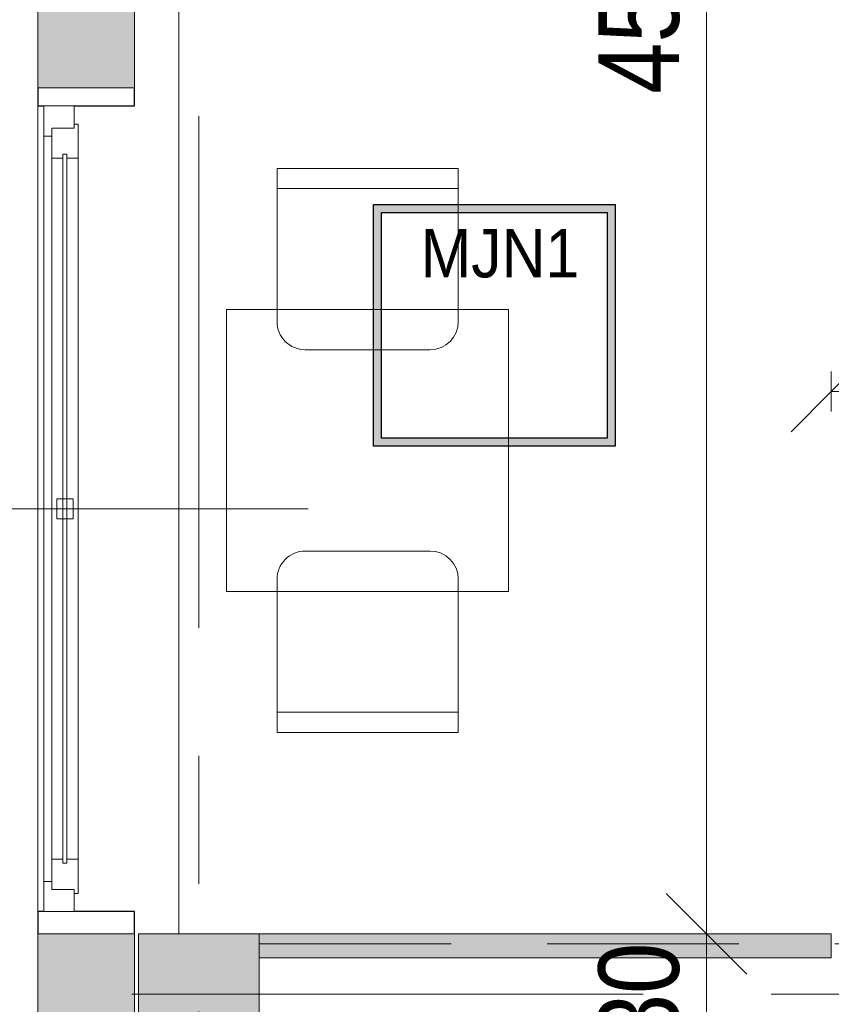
# Model space of a CAD drawing. Header units: centimetres. Extents: x -1631 to 21770, y -8842 to 3590.
# Tile 9 of 150: x -1257 to -1056, y 886 to 1130. Entities that reach past the tile are written whole.
import ezdxf

# ---------------------------------------------------------------- set-up
doc = ezdxf.new("R2010")
doc.units = ezdxf.units.CM
doc.linetypes.add('Oś', pattern=[222.25, 127, -31.75, 31.75, -31.75])
doc.linetypes.add('Ukryte', pattern=[71.438, 47.625, -23.813])
for name, color, linetype, lineweight in [('A-ANNO-DIMS', 211, 'Continuous', 13), ('A-ANNO-DIMS-100', 211, 'Continuous', 13), ('A-DETL-HDLN', 90, 'Ukryte', 9), ('A-GLAZ', 151, 'Continuous', 13), ('A-GLAZ-IDEN', 152, 'Continuous', 13), ('A-WALL', 113, 'Continuous', 13), ('A-WALL-PATT', 111, 'Continuous', 13), ('I-FURN', 30, 'Continuous', 9), ('S-COLS', 52, 'Continuous', 13), ('S-GRID', 1, 'Continuous', 13)]:
    doc.layers.add(name, color=color, linetype=linetype, lineweight=lineweight)
doc.layers.add('E_oprawy', color=12, linetype='Continuous')
doc.styles.add('Arial', font='arial.ttf', dxfattribs={"width": 0.9, "height": 18})
doc.styles.add('Arial Narrow_5', font='ARIALN.TTF', dxfattribs={"height": 20})
doc.styles.add('Arial_13', font='arial.ttf', dxfattribs={"height": 0.2})
doc.dimstyles.new('Diagonal_1_100__0__wewnętrzne_1', dxfattribs={"dimscale": 30.48, "dimtxt": 20.468619, "dimasz": 0.656168, "dimexe": 0.164042, "dimexo": 0.0625, "dimgap": 0.032808, "dimtad": 1, "dimdec": 0, "dimdsep": 46, "dimtxsty": 'Arial Narrow_5', "dimblk1": 'OBLIQUE', "dimblk2": 'OBLIQUE', "dimsah": 1, "dimcen": 0.09, "dimazin": 0, "dimtfac": 1, "dimtdec": 4, "dimtix": 1, "dimtmove": 0, "dimatfit": 3, "dimfxl": 0, "dimtvp": 1, "dimtolj": 1, "dimtzin": 0, "dimarcsym": 0})

# ---------------------------------------------------------------- blocks, each defined once
blk = doc.blocks.new('M_Concrete-Square-Column - 300 x 300mm-1794509-5_piętro III __10_50 m_ - stan projektowany')
at = {"layer": 'S-COLS', "lineweight": 9}
blk.add_hatch(color=254, dxfattribs=at).paths.add_polyline_path([(15, -15), (15, 15), (-15, 15), (-15, -15)], flags=0)
for p, q in [((15, 15), (-15, 15)), ((-15, 15), (-15, -15)), ((15, -15), (15, 15)), ((-15, -15), (15, -15))]:
    blk.add_line(p, q, dxfattribs=at)
blk = doc.blocks.new('Blat - Blat-1285996-5_piętro III __10_50 m_ - stan projektowany')
at = {"layer": 'I-FURN'}
for p, q in [((0, 0), (70, 0)), ((0, -70), (0, 0)), ((70, 0), (70, -70)), ((70, -70), (0, -70))]:
    blk.add_line(p, q, dxfattribs=at)
blk = doc.blocks.new('krzesło - krzesło-1270919-5_piętro III __10_50 m_ - stan projektowany')
at = {"layer": 'I-FURN'}
for p, q in [((-15.5, 22.5), (15.5, 22.5)), ((-22.5, -22.5), (-22.5, 15.5)), ((22.5, 15.5), (22.5, -22.5)), ((22.5, -17.5), (-22.5, -17.5)), ((22.5, -22.5), (-22.5, -22.5))]:
    blk.add_line(p, q, dxfattribs=at)
for centre, start, end in [((-15.5, 15.5), 90, 180), ((15.5, 15.5), 360, 90)]:
    blk.add_arc(centre, 7, start, end, dxfattribs=at)
blk = doc.blocks.new('krzesło - krzesło-823058-5_piętro III __10_50 m_ - stan projektowany')
at = {"layer": 'I-FURN'}
for p, q in [((-22.5, 22.5), (-22.5, -15.5)), ((22.5, 22.5), (-22.5, 22.5)), ((22.5, -15.5), (22.5, 22.5)), ((22.5, 17.5), (-22.5, 17.5)), ((-15.5, -22.5), (15.5, -22.5))]:
    blk.add_line(p, q, dxfattribs=at)
for centre, start, end in [((-15.5, -15.5), 180, 270), ((15.5, -15.5), 270, 0)]:
    blk.add_arc(centre, 7, start, end, dxfattribs=at)
blk = doc.blocks.new('Okno - automatyczna etykieta - 200x165 _projektowane_-2617392-5_piętro III __10_50 m_ - stan projektowany')
at = {"layer": 'A-GLAZ'}
for p, q in [((-92.5, 10.5), (-100, 10.5)), ((-100, 10.5), (-100, 3)), ((-100, 10.5), (100, 10.5)), ((-92.5, 8.5), (-92.5, 10.5)), ((92.5, 10.5), (-92.5, 10.5)), ((100, 10.5), (92.5, 10.5)), ((92.5, 10.5), (92.5, 8.5)), ((100, 3), (100, 10.5)), ((-87, 8.5), (-94.5, 8.5)), ((-94.5, 8.5), (-94.5, 3)), ((-94.5, 3), (-94.5, 8.5)), ((-94.5, 8.5), (-92.5, 8.5)), ((-87, 5.75), (-87, 8.5)), ((87, 8.5), (-87, 8.5)), ((94.5, 8.5), (87, 8.5)), ((87, 8.5), (87, 5.75)), ((92.5, 8.5), (94.5, 8.5)), ((94.5, 3), (94.5, 8.5)), ((94.5, 8.5), (94.5, 3)), ((88, 5.75), (-88, 5.75)), ((-88, 5.75), (-88, 4.75)), ((-88, 4.75), (-88, 5.75)), ((-88, 5.75), (-87, 5.75)), ((2.5, 7.25), (-2.5, 7.25)), ((-2.5, 7.25), (-2.5, 3.25)), ((2.5, 3.25), (2.5, 7.25)), ((87, 5.75), (88, 5.75)), ((88, 4.75), (88, 5.75)), ((88, 5.75), (88, 4.75)), ((-100, 3), (-94.5, 3)), ((-94.5, 3), (-95.5, 3)), ((-95.5, 3), (-95.5, 2)), ((-88, 4.75), (88, 4.75)), ((-87, 4.75), (-88, 4.75)), ((-87, 2), (-87, 4.75)), ((-2.5, 3.25), (2.5, 3.25)), ((87, 4.75), (87, 2)), ((88, 4.75), (87, 4.75)), ((95.5, 3), (94.5, 3)), ((94.5, 3), (100, 3)), ((95.5, 2), (95.5, 3)), ((-95.5, 2), (-87, 2)), ((87, 2), (-87, 2)), ((87, 2), (95.5, 2))]:
    blk.add_line(p, q, dxfattribs=at)
blk = doc.blocks.new('DIMBLOCK28-5_piętro III __10_50 m_ - stan projektowany')
at = {"layer": 'A-ANNO-DIMS-100', "transparency": 16777216}
for p, q in [((-1086.6, 903.33), (-1096.6, 913.33)), ((-1091.6, 903.33), (-1081.6, 903.33)), ((-1086.6, 903.33), (-1091.6, 903.33)), ((-1086.6, 873.33), (-1086.6, 903.33)), ((-1086.6, 903.33), (-1076.6, 893.33)), ((-1086.6, 873.33), (-1096.6, 883.33)), ((-1091.6, 873.33), (-1081.6, 873.33)), ((-1086.6, 873.33), (-1091.6, 873.33)), ((-1086.6, 873.33), (-1076.6, 863.33))]:
    blk.add_line(p, q, dxfattribs=at)
at = {"layer": 'A-ANNO-DIMS-100', "color": 0, "transparency": 16777216, "insert": (-1113.45, 875.65), "char_height": 20, "width": 30.4105, "attachment_point": 1, "rotation": 90, "line_spacing_factor": 0.974696, "style": 'Arial Narrow_5'}
blk.add_mtext('30', dxfattribs=at)
blk = doc.blocks.new('_Oblique')
at = {"color": 0, "linetype": 'ByBlock', "lineweight": -2}
blk.add_line((-0.5, -0.5), (0.5, 0.5), dxfattribs=at)
blk = doc.blocks.new('DIMBLOCK29-5_piętro III __10_50 m_ - stan projektowany')
at = {"layer": 'A-ANNO-DIMS-100', "transparency": 16777216}
for p, q in [((-1086.6, 1358.33), (-1096.6, 1368.33)), ((-1091.6, 1358.33), (-1081.6, 1358.33)), ((-1086.6, 1358.33), (-1091.6, 1358.33)), ((-1086.6, 903.33), (-1086.6, 1358.33)), ((-1086.6, 1358.33), (-1076.6, 1348.33)), ((-1086.6, 903.33), (-1096.6, 913.33)), ((-1091.6, 903.33), (-1081.6, 903.33)), ((-1086.6, 903.33), (-1091.6, 903.33)), ((-1086.6, 903.33), (-1076.6, 893.33))]:
    blk.add_line(p, q, dxfattribs=at)
at = {"layer": 'A-ANNO-DIMS-100', "color": 0, "transparency": 16777216, "insert": (-1113.45, 1111.82), "char_height": 20, "width": 45.6158, "attachment_point": 1, "rotation": 90, "line_spacing_factor": 0.974696, "style": 'Arial Narrow_5'}
blk.add_mtext('455', dxfattribs=at)
blk = doc.blocks.new('DIMBLOCK194-5_piętro III __10_50 m_ - stan projektowany')
at = {"layer": 'A-ANNO-DIMS-100', "transparency": 16777216}
for p, q in [((-1055.62, 1037.95), (-1045.62, 1047.95)), ((-932.63, 1037.95), (-922.63, 1047.95)), ((-1055.62, 1032.95), (-1055.62, 1042.95)), ((-932.63, 1042.95), (-932.63, 1032.95)), ((-932.63, 1037.95), (-932.63, 1042.95)), ((-1055.62, 1037.95), (-1065.62, 1027.95)), ((-1055.62, 1037.95), (-932.63, 1037.95)), ((-1055.62, 1037.95), (-1055.62, 1032.95)), ((-932.63, 1037.95), (-942.63, 1027.95))]:
    blk.add_line(p, q, dxfattribs=at)
at = {"layer": 'A-ANNO-DIMS-100', "color": 0, "transparency": 16777216, "insert": (-1013.13, 1064.79), "char_height": 20, "width": 45.6158, "attachment_point": 1, "line_spacing_factor": 0.974696, "style": 'Arial Narrow_5'}
blk.add_mtext('123', dxfattribs=at)
blk = doc.blocks.new('Okno_LD_typ 100 - metka _ wys_parapetu-2491833-5_piętro III __10_50 m_ - stan projektowany')
at = {"layer": 'A-GLAZ-IDEN'}
blk.add_line((0, 1.8925), (0, -0.3919), dxfattribs=at)
blk.add_circle((0, -0.0919), 0.3, dxfattribs=at)
at = {"layer": 'A-GLAZ-IDEN', "insert": (0.4711, 0.6634), "char_height": 0.2, "width": 0.48783, "attachment_point": 3, "rotation": 90, "line_spacing_factor": 0.936439, "style": 'Arial_13', "bg_fill": 3, "box_fill_scale": 1.25, "bg_fill_color": 256, "bg_fill_true_color": 13158600, "bg_fill_transparency": 0}
blk.add_mtext('\\pxqr,t6.35,12.7,19.05,25.4,31.75,38.1,44.45,50.8,57.15,63.5,69.85,76.2,82.55,88.9,95.25,101.6,107.95,114.3,120.65,127,133.35,139.7,146.05,152.4,158.75,165.1,171.45,177.8,184.15,190.5,196.85,203.2;{hp= }', dxfattribs=at)
blk = doc.blocks.new('MJN1')
at = {"layer": 'E_oprawy', "linetype": 'ByBlock'}
h = blk.add_hatch(color=256, dxfattribs=at)
h.paths.add_polyline_path([(-30, -30), (-30, 30), (30, 30), (30, -30)])
h.paths.add_polyline_path([(-28, -28), (-28, 28), (28, 28), (28, -28)], flags=16)
for points in [[(-30, -30), (-30, 30), (30, 30), (30, -30)], [(-28, -28), (-28, 28), (28, 28), (28, -28)]]:
    blk.add_lwpolyline(points, close=True, dxfattribs=at)
blk.add_circle((0, 0), 0.0000001, dxfattribs=at)
at = {"layer": 'E_oprawy', "color": 4, "style": 'Arial', "width": 0.9}
blk.add_text('MJN1', height=12, dxfattribs=at).set_placement((-18.29, 11.9))

msp = doc.modelspace()

# ---------------------------------------------------------------- hatches: boundary and pattern name
at = {"layer": 'A-WALL-PATT'}
h = msp.add_hatch(color=9, dxfattribs=at)
h.paths.add_polyline_path([(-1228.62, 393.33), (-1228.62, 423.33), (-1252.62, 423.33), (-1252.62, 393.33)], flags=0)
h.paths.add_polyline_path([(-1252.62, 633.33), (-1228.62, 633.33), (-1228.62, 663.33), (-1252.62, 663.33)], flags=0)
h.paths.add_polyline_path([(-1228.62, 873.33), (-1228.62, 903.33), (-1252.62, 903.33), (-1252.62, 873.33)], flags=0)
h.paths.add_polyline_path([(-1228.62, 1113.33), (-1228.62, 1143.33), (-1252.62, 1143.33), (-1252.62, 1113.33)], flags=0)
h.paths.add_polyline_path([(-1228.62, 1353.33), (-1228.62, 1383.33), (-1252.62, 1383.33), (-1252.62, 1353.33)], flags=0)
msp.add_hatch(color=9, dxfattribs=at).paths.add_polyline_path([(-1197.62, 897.33), (-1055.62, 897.33), (-1055.62, 903.33), (-1197.62, 903.33)], flags=0)

# ---------------------------------------------------------------- linework, layer by layer
at = {"layer": 'A-DETL-HDLN'}
msp.add_line((-1197.62, 900.83), (1172.38, 900.83), dxfattribs=at)
at = {"layer": 'A-WALL', "lineweight": 9}
for p, q in [((-1217.62, 1353.33), (-1217.62, 903.33)), ((-1252.62, 1143.33), (-1252.62, 1113.33)), ((-1228.62, 1113.33), (-1228.62, 1143.33)), ((-1252.62, 908.83), (-1252.62, 1108.83)), ((-1252.62, 903.33), (-1252.62, 873.33)), ((-1228.62, 873.33), (-1228.62, 903.33)), ((-1055.62, 903.33), (-1197.62, 903.33)), ((-1197.62, 897.33), (-1055.62, 897.33))]:
    msp.add_line(p, q, dxfattribs=at)
at = {"layer": 'A-WALL'}
for p, q in [((-1252.62, 1113.33), (-1228.62, 1113.33)), ((-1228.62, 903.33), (-1252.62, 903.33)), ((-1055.62, 897.33), (-1055.62, 903.33))]:
    msp.add_line(p, q, dxfattribs=at)
at = {"layer": 'A-WALL', "color": 7, "lineweight": 25}
for p, q in [((-1252.62, 1113.33), (-1252.62, 1108.83)), ((-1228.62, 1108.83), (-1228.62, 1113.33)), ((-1252.62, 1108.83), (-1251.12, 1108.83)), ((-1243.62, 1108.83), (-1228.62, 1108.83)), ((-1251.12, 908.83), (-1252.62, 908.83)), ((-1252.62, 908.83), (-1252.62, 903.33)), ((-1228.62, 908.83), (-1243.62, 908.83)), ((-1228.62, 903.33), (-1228.62, 908.83))]:
    msp.add_line(p, q, dxfattribs=at)
at = {"layer": 'S-GRID', "linetype": 'Oś'}
for p, q in [((-1212.62, 2884.27), (-1212.62, 27.13)), ((1342.46, 888.33), (-1368.76, 888.33))]:
    msp.add_line(p, q, dxfattribs=at)

# ---------------------------------------------------------------- block references
at = {"layer": 'A-GLAZ', "rotation": 89.9999999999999}
msp.add_blockref('Okno - automatyczna etykieta - 200x165 _projektowane_-2617392-5_piętro III __10_50 m_ - stan projektowany', (-1240.62, 1008.83), dxfattribs=at)
at = {"layer": 'E_oprawy'}
msp.add_blockref('MJN1', (-1139.29, 1054.36), dxfattribs=at)
at = {"layer": 'I-FURN', "rotation": 180}
for name, p in [('krzesło - krzesło-1270919-5_piętro III __10_50 m_ - stan projektowany', (-1170.73, 1070.83)), ('Blat - Blat-1285996-5_piętro III __10_50 m_ - stan projektowany', (-1135.73, 988.33)), ('krzesło - krzesło-823058-5_piętro III __10_50 m_ - stan projektowany', (-1170.73, 975.83))]:
    msp.add_blockref(name, p, dxfattribs=at)
at = {"layer": 'S-COLS', "lineweight": 9}
msp.add_blockref('M_Concrete-Square-Column - 300 x 300mm-1794509-5_piętro III __10_50 m_ - stan projektowany', (-1212.62, 888.33), dxfattribs=at)

# ---------------------------------------------------------------- dimensions: what is measured, and where the dimension line sits
at = {"layer": 'A-ANNO-DIMS'}
for base, p1, p2, angle, override, picture, middle in [((-1086.6, 1358.33), (-1091.6, 903.33), (-1091.6, 1358.33), 90, {"dimpost": '<>', "dimfxl": 455}, 'DIMBLOCK29-5_piętro III __10_50 m_ - stan projektowany', (-1097.77, 1130.83)), ((-932.63, 1037.95), (-1055.62, 1032.95), (-932.63, 1042.95), 0, {"dimpost": '<>', "dimfxl": 123.403749}, 'DIMBLOCK194-5_piętro III __10_50 m_ - stan projektowany', (-994.12, 1049.16)), ((-1086.6, 903.33), (-1091.6, 873.33), (-1091.6, 903.33), 90, {"dimpost": '<>', "dimfxl": 30}, 'DIMBLOCK28-5_piętro III __10_50 m_ - stan projektowany', (-1097.81, 888.33))]:
    dim = msp.add_linear_dim(base=base, p1=p1, p2=p2, angle=angle, dimstyle='Diagonal_1_100__0__wewnętrzne_1', override=override, dxfattribs=at)
    dim.commit()
    dim.dimension.update_dxf_attribs({"geometry": picture, "text_midpoint": middle})

# ---------------------------------------------------------------- next in the draw order: block references
at = {"layer": 'A-GLAZ-IDEN', "xscale": 99.99999999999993, "yscale": 99.99999999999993, "zscale": 99.99999999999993, "rotation": 270.0000000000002}
msp.add_blockref('Okno_LD_typ 100 - metka _ wys_parapetu-2491833-5_piętro III __10_50 m_ - stan projektowany', (-1374.73, 1008.83), dxfattribs=at)

doc.saveas('drawing.dxf')
